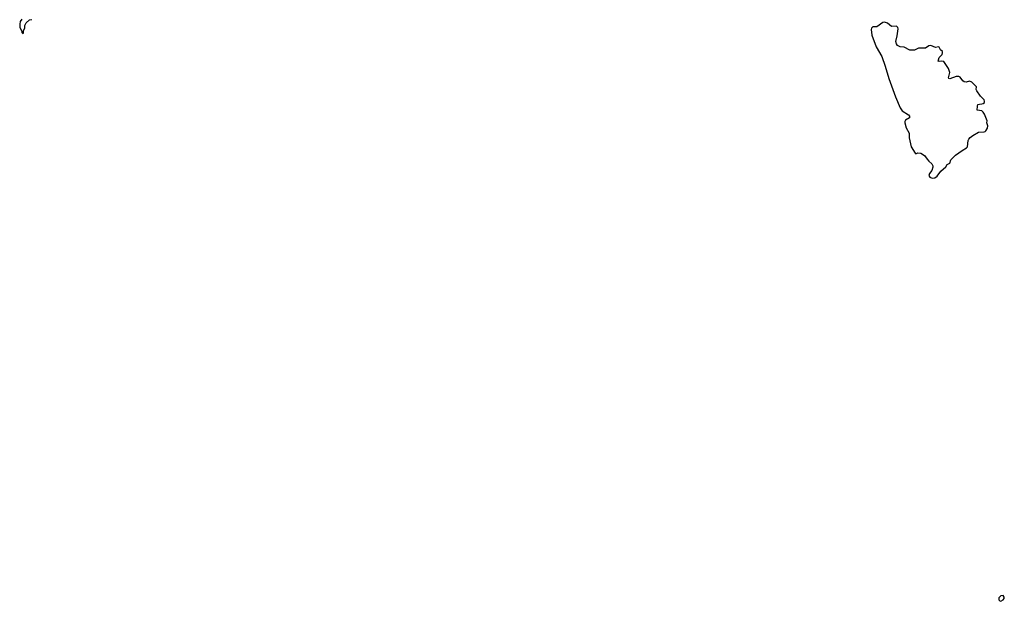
# Model space of a CAD drawing. Extents: x 2219101 to 2444320, y 201258 to 358766.
# Tile 73 of 256: x 2306841 to 2321304, y 227763 to 236300. Entities that reach past the tile are written whole.
import ezdxf

# ---------------------------------------------------------------- set-up
doc = ezdxf.new("R2010")
doc.units = 0

msp = doc.modelspace()

# ---------------------------------------------------------------- linework, layer by layer
at = {"layer": '0CON10XD'}
for points in [[(2306872, 236308), (2306849, 236275), (2306841, 236235), (2306844, 236184), (2306872, 236132), (2306872, 236115), (2306885, 236100), (2306898, 236105), (2306897, 236135), (2306915, 236180), (2306919, 236215), (2306938, 236255), (2306985, 236298), (2307018, 236305)], [(2320245, 233975), (2320285, 233980), (2320318, 234005), (2320373, 234077), (2320447, 234143), (2320467, 234173), (2320502, 234195), (2320517, 234243), (2320589, 234311), (2320685, 234382), (2320751, 234419), (2320761, 234435), (2320772, 234525), (2320782, 234548), (2320801, 234569), (2320840, 234600), (2320925, 234652), (2321007, 234653), (2321025, 234658), (2321035, 234669), (2321055, 234706), (2321061, 234745), (2321045, 234785), (2321050, 234815), (2321013, 234913), (2320995, 234945), (2320975, 234962), (2320904, 234975), (2320908, 235032), (2320916, 235054), (2320938, 235062), (2320975, 235065), (2320995, 235069), (2321011, 235085), (2321015, 235105), (2321009, 235125), (2320955, 235176), (2320898, 235255), (2320891, 235275), (2320896, 235315), (2320825, 235385), (2320795, 235397), (2320745, 235386), (2320715, 235388), (2320693, 235403), (2320655, 235458), (2320635, 235467), (2320595, 235468), (2320505, 235432), (2320488, 235435), (2320484, 235445), (2320502, 235525), (2320483, 235585), (2320415, 235685), (2320385, 235694), (2320345, 235687), (2320334, 235694), (2320345, 235748), (2320390, 235790), (2320398, 235815), (2320394, 235835), (2320368, 235858), (2320347, 235897), (2320335, 235902), (2320295, 235894), (2320225, 235924), (2320197, 235915), (2320145, 235882), (2320102, 235885), (2320045, 235885), (2319985, 235853), (2319915, 235853), (2319835, 235895), (2319772, 235902), (2319733, 235923), (2319718, 235945), (2319712, 235982), (2319731, 236065), (2319743, 236165), (2319738, 236188), (2319720, 236205), (2319645, 236200), (2319588, 236248), (2319545, 236266), (2319521, 236259), (2319434, 236196), (2319375, 236198), (2319353, 236177), (2319348, 236155), (2319360, 236075), (2319420, 235900), (2319505, 235762), (2319555, 235618), (2319610, 235435), (2319707, 235167), (2319775, 235009), (2319805, 234965), (2319896, 234905), (2319910, 234885), (2319910, 234860), (2319854, 234826), (2319844, 234806), (2319842, 234785), (2319862, 234712), (2319905, 234635), (2319906, 234565), (2319937, 234435), (2319995, 234339), (2320005, 234334), (2320036, 234344), (2320079, 234339), (2320134, 234305), (2320173, 234253), (2320195, 234224), (2320240, 234185), (2320256, 234155), (2320256, 234134), (2320238, 234085), (2320207, 234043), (2320196, 234015), (2320208, 233988), (2320245, 233975)], [(2321255, 227763), (2321287, 227783), (2321300, 227805), (2321304, 227825), (2321285, 227848), (2321253, 227845), (2321224, 227815), (2321225, 227783), (2321238, 227768), (2321255, 227763)]]:
    msp.add_lwpolyline(points, dxfattribs=at)

doc.saveas('drawing.dxf')
